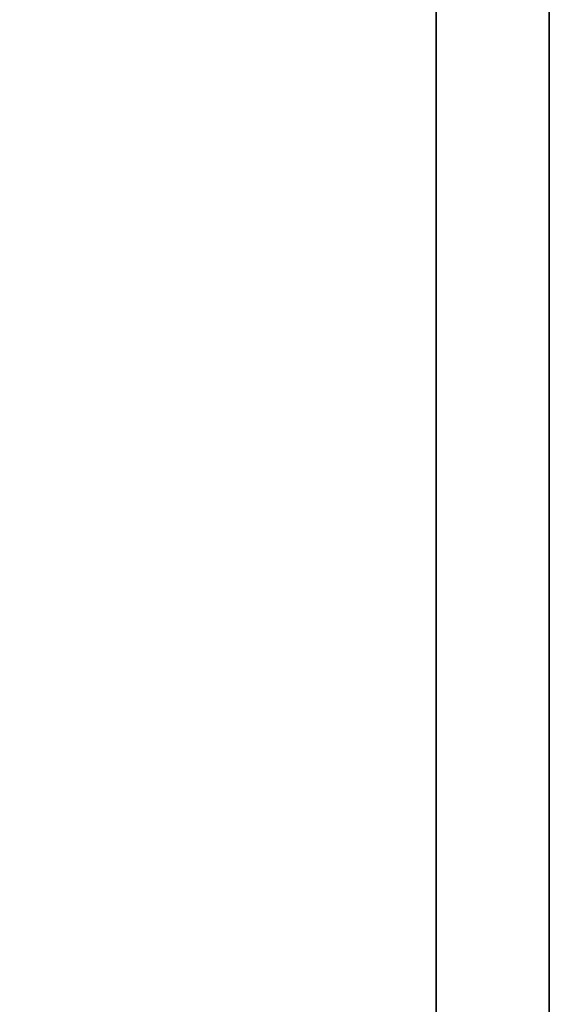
# Model space of a CAD drawing. Header units: millimetres. Extents: x 16.2 to 116, y 28.2 to 93.3.
# Tile 43 of 54: x 102.59 to 102.936, y 62.027 to 62.672. Entities that reach past the tile are written whole.
import ezdxf

# ---------------------------------------------------------------- set-up
doc = ezdxf.new("R2010")
doc.units = ezdxf.units.MM
doc.layers.add('DIM', color=4, linetype='Continuous')
doc.layers.add('layer 1', color=7, linetype='Continuous')

# ---------------------------------------------------------------- blocks, each defined once
blk = doc.blocks.new('TBI MOTION logo(完整正式版)')
at = {"layer": 'layer 1', "color": 22, "lineweight": 35}
blk.add_open_spline([(75.90875, -9.47875), (75.90875, -9.47875), (75.90875, -12.28625), (75.90875, -12.28625), (75.90875, -12.28625), (75.90875, -12.28625), (75.90875, -12.47875), (75.90875, -12.47875), (75.90875, -12.47875), (75.90875, -12.47875), (75.71625, -12.47875), (75.71625, -12.47875), (75.71625, -12.47875), (75.71625, -12.47875), (-88.32875, -12.47875), (-88.32875, -12.47875), (-88.32875, -12.47875), (-88.32875, -12.47875), (-88.32875, -13.29375), (-88.32875, -13.29375), (-88.32875, -13.29375), (-88.32875, -13.29375), (82.89125, -13.29375), (82.89125, -13.29375), (82.89125, -13.29375), (82.89125, -13.29375), (75.90875, -9.47875), (75.90875, -9.47875)], degree=3, knots=[0, 0, 0, 0, 0.1428571, 0.1428571, 0.1428571, 0.1428572, 0.2857143, 0.2857143, 0.2857143, 0.2857143, 0.4285714, 0.4285714, 0.4285714, 0.4285714, 0.5714286, 0.5714286, 0.5714286, 0.5714286, 0.7142857, 0.7142857, 0.7142857, 0.7142857, 0.8571429, 0.8571429, 0.8571429, 0.8571429, 1, 1, 1, 1], dxfattribs=at)

msp = doc.modelspace()

# ---------------------------------------------------------------- block references
at = {"layer": 'DIM', "color": 7, "xscale": 0.0907909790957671, "yscale": 0.0907909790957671, "zscale": 0.0907909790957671, "rotation": 90}
msp.add_blockref('TBI MOTION logo(完整正式版)', (101.72948, 60.23752), dxfattribs=at)

doc.saveas('drawing.dxf')
